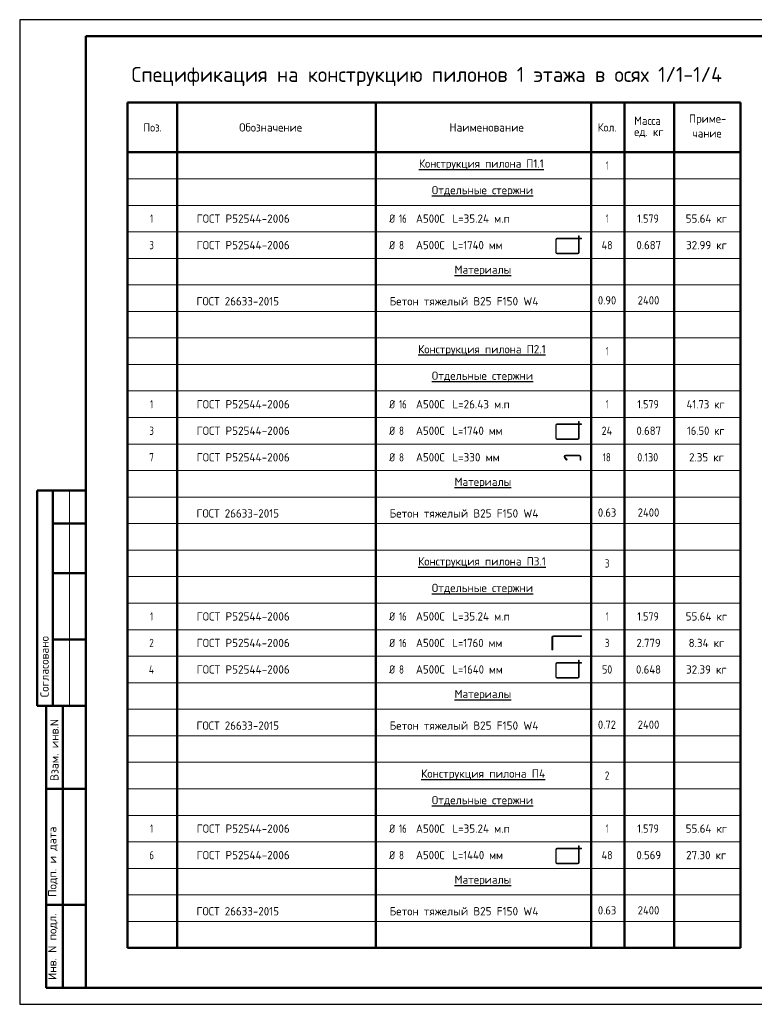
# Model space of a CAD drawing. Header units: millimetres. Extents: x 0 to 42000, y 0 to 29700.
# Tile 1 of 6: x 0 to 22170, y 0 to 29700. Entities that reach past the tile are written whole.
import ezdxf

# ---------------------------------------------------------------- set-up
doc = ezdxf.new("R2010")
doc.units = ezdxf.units.MM
doc.layers.add('Standard', color=7, linetype='Continuous', lineweight=25)
doc.styles.add('ISOCPEUR', font='txt')

msp = doc.modelspace()

# ---------------------------------------------------------------- linework, layer by layer
at = {"layer": 'Standard', "color": 7, "linetype": 'Continuous', "lineweight": 25, "transparency": 33554687}
msp.add_line((2000, 29200), (2000, 1058), dxfattribs=at)
at = {"layer": 'Standard', "color": 7, "linetype": 'Continuous', "lineweight": 50, "transparency": 33554687}
for p, q in [((21750, 27200), (3250, 27200)), ((3250, 27200), (3250, 25700)), ((4750, 27200), (4750, 25700)), ((10750, 27200), (10750, 25700)), ((17250, 27200), (17250, 25700)), ((18250, 27200), (18250, 25700)), ((19750, 27200), (19750, 25700)), ((21750, 27200), (21750, 25700)), ((21750, 25700), (3250, 25700)), ((3250, 25700), (3250, 1700)), ((4750, 25700), (4750, 1700)), ((10750, 25700), (10750, 1700)), ((17250, 25700), (17250, 1700)), ((18250, 25700), (18250, 1700)), ((19750, 25700), (19750, 1700)), ((21750, 25700), (21750, 1700)), ((6, 15500), (0, 15500)), ((2000, 15500), (527, 15500)), ((527, 15500), (527, 9000)), ((527, 15500), (527, 9000)), ((1000, 15500), (1000, 9000)), ((2000, 14500), (1000, 14500)), ((2000, 13000), (1000, 13000)), ((2000, 11000), (1000, 11000)), ((0, 9000), (6, 9000)), ((527, 9000), (2000, 9000)), ((800, 500), (800, 9000)), ((800, 500), (800, 9000)), ((1300, 500), (1300, 9000)), ((800, 6500), (2000, 6500)), ((800, 3000), (2000, 3000)), ((3250, 1700), (21750, 1700)), ((2000, 500), (800, 500))]:
    msp.add_line(p, q, dxfattribs=at)
at = {"layer": 'Standard', "color": 7, "linetype": 'Continuous', "lineweight": 13, "transparency": 33554687}
for p, q in [((21750, 24900), (3250, 24900)), ((21750, 24100), (3250, 24100)), ((21750, 23300), (3250, 23300)), ((16176, 22671), (16176, 23074)), ((16194, 22671), (16194, 23074)), ((16209, 23107), (16862, 23107)), ((16209, 23089), (16862, 23089)), ((16209, 22656), (16847, 22656)), ((16209, 22638), (16847, 22638)), ((21750, 22500), (3250, 22500)), ((21750, 21700), (3250, 21700)), ((21750, 20900), (3250, 20900)), ((21750, 20100), (3250, 20100)), ((21750, 19300), (3250, 19300)), ((21750, 18500), (3250, 18500)), ((21750, 17700), (3250, 17700)), ((16176, 17071), (16176, 17474)), ((16194, 17071), (16194, 17474)), ((16209, 17507), (16862, 17507)), ((16209, 17489), (16862, 17489)), ((16209, 17056), (16847, 17056)), ((16209, 17038), (16847, 17038)), ((21750, 16900), (3250, 16900)), ((16471, 16561), (16886, 16561)), ((16471, 16541), (16887, 16541)), ((21750, 16100), (3250, 16100)), ((1500, 15500), (1500, 9000)), ((21750, 15300), (3250, 15300)), ((21750, 14500), (3250, 14500)), ((21750, 13700), (3250, 13700)), ((21750, 12900), (3250, 12900)), ((21750, 12100), (3250, 12100)), ((21750, 11300), (3250, 11300)), ((16955, 11117), (16107, 11117)), ((16955, 11093), (16107, 11093)), ((16955, 11093), (16955, 11117)), ((21750, 10500), (3250, 10500)), ((16176, 9871), (16176, 10274)), ((16194, 9871), (16194, 10274)), ((16209, 10307), (16862, 10307)), ((16209, 10289), (16862, 10289)), ((16209, 9856), (16847, 9856)), ((16209, 9838), (16847, 9838)), ((21750, 9700), (3250, 9700)), ((21750, 8900), (3250, 8900)), ((21750, 8100), (3250, 8100)), ((3250, 7300), (21750, 7300)), ((21750, 7300), (3250, 7300)), ((3250, 6500), (21750, 6500)), ((3250, 5700), (21750, 5700)), ((3250, 4900), (21750, 4900)), ((16176, 4271), (16176, 4674)), ((16194, 4271), (16194, 4674)), ((16209, 4707), (16862, 4707)), ((16209, 4689), (16862, 4689)), ((16209, 4256), (16847, 4256)), ((16209, 4238), (16847, 4238)), ((3250, 4100), (21750, 4100)), ((3250, 3300), (21750, 3300)), ((3250, 2500), (21750, 2500))]:
    msp.add_line(p, q, dxfattribs=at)
at = {"layer": 'Standard', "color": 7, "linetype": 'Continuous', "lineweight": 25, "transparency": 33554687}
msp.add_lwpolyline([(0, 0), (42000, 0), (42000, 29700), (0, 29700), (0, 0)], close=True, dxfattribs=at)
at = {"layer": 'Standard', "color": 7, "linetype": 'Continuous', "lineweight": 50, "transparency": 33554687}
msp.add_lwpolyline([(2000, 29200), (41500, 29200), (41500, 500), (2000, 500), (2000, 29200)], close=True, dxfattribs=at)
at = {"layer": 'Standard', "color": 7, "linetype": 'Continuous', "lineweight": 13, "transparency": 33554687}
for points in [[(41500, 29200), (2000, 29200), (2000, 500), (41500, 500), (41500, 29200)], [(16862, 22671), (16862, 23182), (16880, 23182), (16880, 22671)], [(16880, 23107), (16955, 23107), (16955, 23089), (16880, 23089)], [(16862, 17071), (16862, 17582), (16880, 17582), (16880, 17071)], [(16880, 17507), (16955, 17507), (16955, 17489), (16880, 17489)], [(16439, 16485), (16506, 16418), (16520, 16432), (16453, 16499)], [(16912, 16516), (16912, 16410), (16931, 16410), (16931, 16517)], [(16087, 11073), (16087, 10695), (16063, 10695), (16063, 11073)], [(16862, 9871), (16862, 10382), (16880, 10382), (16880, 9871)], [(16880, 10307), (16955, 10307), (16955, 10289), (16880, 10289)], [(16862, 4271), (16862, 4782), (16880, 4782), (16880, 4271)], [(16880, 4707), (16955, 4707), (16955, 4689), (16880, 4689)]]:
    msp.add_lwpolyline(points, dxfattribs=at)
for centre, radius, start, end in [((16209, 23074), 33, 90, 180), ((16209, 23074), 15, 90, 180), ((16209, 22671), 33, 180, 270), ((16209, 22671), 15, 180, 270), ((16847, 22671), 15, 270, 0), ((16847, 22671), 33, 270, 0), ((16209, 17474), 33, 90, 180), ((16209, 17474), 15, 90, 180), ((16209, 17071), 33, 180, 270), ((16209, 17071), 15, 180, 270), ((16847, 17071), 15, 270, 0), ((16847, 17071), 33, 270, 0), ((16471, 16517), 44.5, 90, 225), ((16471, 16516), 25, 90, 225), ((16886, 16517), 44.5, 0, 90), ((16887, 16516), 25, 0, 90), ((16107, 11073), 44, 90, 180), ((16107, 11073), 20, 90, 180), ((16209, 10274), 33, 90, 180), ((16209, 10274), 15, 90, 180), ((16209, 9871), 33, 180, 270), ((16209, 9871), 15, 180, 270), ((16847, 9871), 15, 270, 0), ((16847, 9871), 33, 270, 0), ((16209, 4674), 33, 90, 180), ((16209, 4674), 15, 90, 180), ((16209, 4271), 33, 180, 270), ((16209, 4271), 15, 180, 270), ((16847, 4271), 15, 270, 0), ((16847, 4271), 33, 270, 0)]:
    msp.add_arc(centre, radius, start, end, dxfattribs=at)

# ---------------------------------------------------------------- texts
at = {"layer": 'Standard', "color": 7, "linetype": 'Continuous', "lineweight": 50, "transparency": 33554687, "insert": (3376, 27700), "char_height": 450, "width": 18458.25, "attachment_point": 7, "style": 'ISOCPEUR'}
msp.add_mtext('\\W0.98;Спецификация на конструкцию пилонов 1 этажа в осях 1/1-1/4', dxfattribs=at)
at = {"layer": 'Standard', "color": 7, "linetype": 'Continuous', "lineweight": 25, "transparency": 33554687, "char_height": 250, "attachment_point": 7, "style": 'ISOCPEUR'}
for s, insert, width in [('\\W0.95;Масса', (18544, 26527), 1043.43), ('\\W0.96;Приме-', (20200, 26521), 1218.74), ('\\W0.92;Поз.', (3734, 26325), 727.48), ('\\W0.97;Обозначение', (6626, 26325), 2082.85), ('\\W0.98;Наименование', (12967, 26325), 2320.66), ('\\W0.93;Кол.', (17441, 26325), 740.19), ('\\W0.95;ед. кг', (18544, 26152), 1042.91), ('\\W0.95;чание', (20300, 26146), 1017.69), ('\\W0.96;{\\LКонструкция пилона П1.1}', (12050, 25168), 4018.28), ('\\W0.56;1', (17687, 25175), 194.45), ('\\W0.98;{\\LОтдельные стержни}', (12438, 24368), 3246.34), ('\\W0.56;1', (3938, 23575), 194.44), ('\\W0.98;ГОСТ Р52544-2006', (5340, 23575), 3020.99), ('\\W0.83;Ø', (11150, 23575), 354.18), ('\\W0.75;16', (11449, 23575), 393.57), ('\\W0.95;А500С', (11957, 23575), 1042.91), ('\\W0.97;L=35.24 м.п', (13058, 23575), 1870.29), ('\\W0.56;1', (17687, 23575), 194.45), ('\\W0.88;1.579', (18638, 23575), 834.26), ('\\W0.96;55.64 кг', (20100, 23575), 1419.46), ('\\W0.78;3', (3912, 22775), 272), ('\\W0.98;ГОСТ Р52544-2006', (5340, 22775), 3020.99), ('\\W0.83;Ø', (11150, 22775), 354.18), ('\\W0.78;8', (11449, 22775), 271.99), ('\\W0.95;А500С', (11957, 22775), 1042.91), ('\\W0.94;L=1740 мм', (13058, 22775), 1691.69), ('\\W0.88;48', (17562, 22775), 484.99), ('\\W0.94;0.687', (18612, 22775), 891.67), ('\\W0.96;32.99 кг', (20112, 22775), 1394.31), ('\\W0.97;{\\LМатериалы}', (13125, 21968), 1870.53), ('\\W0.96;ГОСТ 26633-2015', (5338, 21082), 2718.62), ('\\W0.98;Бетон тяжелый В25 F150 W4', (11164, 21082), 4695.09), ('\\W0.92;0.90', (17450, 21109), 714.78), ('\\W0.93;2400', (18651, 21109), 841.34), ('\\W0.97;{\\LКонструкция пилона П2.1}', (12025, 19568), 4069.66), ('\\W0.56;1', (17687, 19575), 194.45), ('\\W0.98;{\\LОтдельные стержни}', (12438, 18768), 3246.34), ('\\W0.56;1', (3938, 17975), 194.44), ('\\W0.98;ГОСТ Р52544-2006', (5340, 17975), 3020.99), ('\\W0.83;Ø', (11150, 17975), 354.18), ('\\W0.75;16', (11449, 17975), 393.57), ('\\W0.95;А500С', (11957, 17975), 1042.91), ('\\W0.97;L=26.43 м.п', (13058, 17975), 1870.29), ('\\W0.56;1', (17687, 17975), 194.45), ('\\W0.88;1.579', (18638, 17975), 834.26), ('\\W0.93;41.73 кг', (20125, 17975), 1364.97), ('\\W0.78;3', (3912, 17175), 272), ('\\W0.98;ГОСТ Р52544-2006', (5340, 17175), 3020.99), ('\\W0.83;Ø', (11150, 17175), 354.18), ('\\W0.78;8', (11449, 17175), 271.99), ('\\W0.95;А500С', (11957, 17175), 1042.91), ('\\W0.94;L=1740 мм', (13058, 17175), 1691.69), ('\\W0.88;24', (17562, 17175), 484.99), ('\\W0.94;0.687', (18612, 17175), 891.67), ('\\W0.92;16.50 кг', (20138, 17175), 1339.75), ('\\W0.83;Ø', (11150, 16375), 354.18), ('\\W0.78;7', (3912, 16375), 272), ('\\W0.98;ГОСТ Р52544-2006', (5340, 16375), 3020.99), ('\\W0.78;8', (11449, 16375), 271.99), ('\\W0.95;А500С', (11957, 16375), 1042.91), ('\\W0.97;L=330 мм', (13058, 16375), 1544.86), ('\\W0.75;18', (17600, 16375), 393.57), ('\\W0.88;0.130', (18638, 16375), 834.26), ('\\W0.96;2.35 кг', (20200, 16375), 1218.74), ('\\W0.97;{\\LМатериалы}', (13125, 15568), 1870.53), ('\\W0.96;ГОСТ 26633-2015', (5338, 14682), 2718.62), ('\\W0.98;Бетон тяжелый В25 F150 W4', (11164, 14682), 4695.09), ('\\W0.92;0.63', (17450, 14709), 714.78), ('\\W0.93;2400', (18651, 14709), 841.34), ('\\W0.97;{\\LКонструкция пилона П3.1}', (12025, 13168), 4069.66), ('\\W0.78;3', (17662, 13175), 272), ('\\W0.98;{\\LОтдельные стержни}', (12438, 12368), 3246.34), ('\\W0.56;1', (3938, 11575), 194.44), ('\\W0.98;ГОСТ Р52544-2006', (5340, 11575), 3020.99), ('\\W0.83;Ø', (11150, 11575), 354.18), ('\\W0.75;16', (11449, 11575), 393.57), ('\\W0.95;А500С', (11957, 11575), 1042.91), ('\\W0.97;L=35.24 м.п', (13058, 11575), 1870.29), ('\\W0.56;1', (17687, 11575), 194.45), ('\\W0.88;1.579', (18638, 11575), 834.26), ('\\W0.96;55.64 кг', (20100, 11575), 1419.46), ('\\W0.78;2', (3912, 10775), 272), ('\\W0.98;ГОСТ Р52544-2006', (5340, 10775), 3020.99), ('\\W0.83;Ø', (11150, 10775), 354.18), ('\\W0.75;16', (11449, 10775), 393.57), ('\\W0.95;А500С', (11957, 10775), 1042.91), ('\\W0.94;L=1760 мм', (13058, 10775), 1666.52), ('\\W0.78;3', (17662, 10775), 272), ('\\W0.94;2.779', (18612, 10775), 891.67), ('\\W0.96;8.34 кг', (20187, 10775), 1243.92), ('\\W0.80;4', (3900, 9975), 299.87), ('\\W0.98;ГОСТ Р52544-2006', (5340, 9975), 3020.99), ('\\W0.83;Ø', (11150, 9975), 354.18), ('\\W0.78;8', (11449, 9975), 271.99), ('\\W0.95;А500С', (11957, 9975), 1042.91), ('\\W0.94;L=1640 мм', (13058, 9975), 1691.69), ('\\W0.87;50', (17575, 9975), 459.01), ('\\W0.94;0.648', (18600, 9975), 916.95), ('\\W0.96;32.39 кг', (20112, 9975), 1394.31), ('\\W0.97;{\\LМатериалы}', (13125, 9168), 1870.53), ('\\W0.96;ГОСТ 26633-2015', (5338, 8282), 2718.62), ('\\W0.98;Бетон тяжелый В25 F150 W4', (11164, 8282), 4695.09), ('\\W0.92;0.72', (17450, 8309), 714.78), ('\\W0.93;2400', (18651, 8309), 841.34), ('\\W0.99;{\\LКонструкция пилона П4}', (12112, 6768), 3896.26), ('\\W0.78;2', (17662, 6775), 272), ('\\W0.98;{\\LОтдельные стержни}', (12438, 5968), 3246.34), ('\\W0.56;1', (3938, 5175), 194.44), ('\\W0.98;ГОСТ Р52544-2006', (5340, 5175), 3020.99), ('\\W0.83;Ø', (11150, 5175), 354.18), ('\\W0.75;16', (11449, 5175), 393.57), ('\\W0.95;А500С', (11957, 5175), 1042.91), ('\\W0.97;L=35.24 м.п', (13058, 5175), 1870.29), ('\\W0.56;1', (17687, 5175), 194.45), ('\\W0.88;1.579', (18638, 5175), 834.26), ('\\W0.96;55.64 кг', (20100, 5175), 1419.46), ('\\W0.78;6', (3912, 4375), 272), ('\\W0.98;ГОСТ Р52544-2006', (5340, 4375), 3020.99), ('\\W0.83;Ø', (11150, 4375), 354.18), ('\\W0.78;8', (11449, 4375), 271.99), ('\\W0.95;А500С', (11957, 4375), 1042.91), ('\\W0.94;L=1440 мм', (13058, 4375), 1716.85), ('\\W0.88;48', (17562, 4375), 484.99), ('\\W0.94;0.569', (18612, 4375), 891.67), ('\\W0.96;27.30 кг', (20112, 4375), 1394.31), ('\\W0.97;{\\LМатериалы}', (13125, 3568), 1870.53), ('\\W0.96;ГОСТ 26633-2015', (5338, 2682), 2718.62), ('\\W0.98;Бетон тяжелый В25 F150 W4', (11164, 2682), 4695.09), ('\\W0.92;0.63', (17450, 2709), 714.78), ('\\W0.93;2400', (18651, 2709), 841.34)]:
    msp.add_mtext(s, dxfattribs=dict(at, insert=insert, width=width))
at = {"layer": 'Standard', "color": 7, "linetype": 'Continuous', "lineweight": 50, "transparency": 33554687, "char_height": 250, "attachment_point": 7, "rotation": 90, "style": 'ISOCPEUR'}
for s, insert, width in [('\\A1;{\\fISOCPEUR|i0|b0;\\H250.000000;\\W1.000000;\\C7;Согласовано}\\P', (875, 9261), 2071.88), ('\\A1;{\\fISOCPEUR|i0|b0;\\H250.000000;\\W1.000000;\\C7;Взам. инв.N}\\P', (1173, 6736), 1909.1), ('\\A1;{\\fISOCPEUR|i0|b0;\\H250.000000;\\W1.000000;\\C7;Подп. и дата}\\P', (1149, 3242), 2197.06), ('\\A1;{\\fISOCPEUR|i0|b0;\\H250.000000;\\W1.000000;\\C7;Инв. N подл.}\\P', (1149, 734), 2021.79)]:
    msp.add_mtext(s, dxfattribs=dict(at, insert=insert, width=width))

doc.saveas('drawing.dxf')
